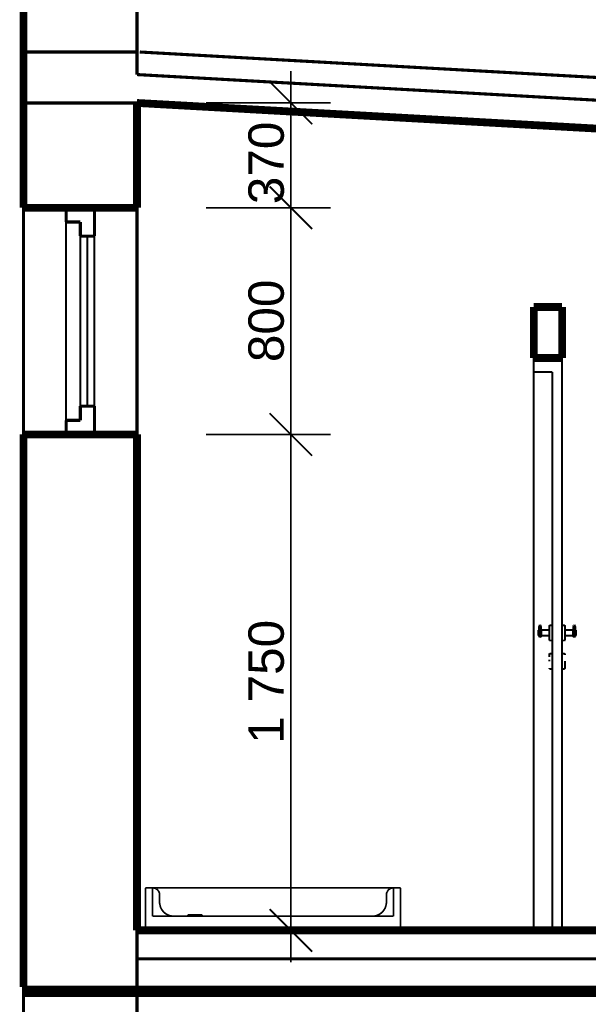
# Model space of a CAD drawing. Extents: x -289843 to 60066, y -44128 to 109843.
# Tile 46 of 61: x 30690 to 32696, y -2502 to 972. Entities that reach past the tile are written whole.
import ezdxf

# ---------------------------------------------------------------- set-up
doc = ezdxf.new("R2010")
doc.units = 0
doc.header["$MEASUREMENT"] = 0
doc.linetypes.add('Dlouhé čárky', pattern=[250, 150, -100])
for name, color, linetype in [('EXTERIOR_WALLS', 7, 'Continuous'), ('KÓTY', 7, 'Continuous'), ('múry', 7, 'Continuous'), ('PRIEVLAKY', 7, 'Continuous')]:
    doc.layers.add(name, color=color, linetype=linetype)
doc.styles.add('GENERATED_STYLE_1', font='arial.ttf')
doc.dimstyles.new('Dimstyle_D87F', dxfattribs={"dimtxt": 125, "dimasz": 142.5, "dimexe": 0.18, "dimexo": 0.3, "dimgap": 0.09, "dimtad": 1, "dimdec": 0, "dimzin": 0, "dimdsep": 46, "dimtxsty": 'GENERATED_STYLE_1', "dimblk": 'ARROWHEAD_6', "dimblk1": 'ARROWHEAD_6', "dimblk2": 'ARROWHEAD_6', "dimcen": 0.09, "dimclrd": 124, "dimclre": 124, "dimclrt": 124, "dimadec": 0, "dimazin": 0, "dimtfac": 1, "dimtdec": 4, "dimtmove": 0, "dimatfit": 0, "dimfxl": 0, "dimtolj": 1, "dimtzin": 0, "dimarcsym": 0})

# ---------------------------------------------------------------- blocks, each defined once
blk = doc.blocks.new('*D658')
at = {"layer": 'KÓTY', "color": 124, "linetype": 'Continuous', "transparency": 16777216, "const_width": 6.17}
for points in [[(-9576.6, 1825), (-9426.6, 1675)], [(-9360.9, 1750), (-9801.6, 1750)], [(-9501.6, 0), (-9501.6, 1750)], [(-9576.6, 75), (-9426.6, -75)], [(-9360.9, 0), (-9801.6, 0)], [(-9501.6, -112.5), (-9501.6, 0)]]:
    blk.add_lwpolyline(points, dxfattribs=at)
at = {"layer": 'KÓTY', "color": 124, "transparency": 16777216, "style": 'GENERATED_STYLE_1', "oblique": 0}
blk.add_text('1\xa0750', height=125, rotation=90, dxfattribs=at).set_placement((-9526.6, 658.9))
blk = doc.blocks.new('ARROWHEAD_6')
at = {"color": 0, "linetype": 'Continuous'}
for p, q in [((-0.5, -0.5), (0.5, 0.5)), ((0, 0), (-1, 0))]:
    blk.add_line(p, q, dxfattribs=at)
blk = doc.blocks.new('*D659')
at = {"layer": 'KÓTY', "color": 124, "linetype": 'Continuous', "transparency": 16777216, "const_width": 6.17}
for points in [[(-9576.6, 2625), (-9426.6, 2475)], [(-9360.9, 2550), (-9801.6, 2550)], [(-9501.6, 1750), (-9501.6, 2550)], [(-9576.6, 1825), (-9426.6, 1675)], [(-9360.9, 1750), (-9801.6, 1750)]]:
    blk.add_lwpolyline(points, dxfattribs=at)
at = {"layer": 'KÓTY', "color": 124, "transparency": 16777216, "style": 'GENERATED_STYLE_1', "oblique": 0}
blk.add_text('800', height=125, rotation=90, dxfattribs=at).set_placement((-9526.6, 2005.4))
blk = doc.blocks.new('*D660')
at = {"layer": 'KÓTY', "color": 124, "linetype": 'Continuous', "transparency": 16777216, "const_width": 6.17}
for points in [[(-9501.6, 2920), (-9501.6, 3032.5)], [(-9426.6, 2845), (-9576.6, 2995)], [(-9360.9, 2920), (-9801.6, 2920)], [(-9501.6, 2550), (-9501.6, 2920)], [(-9576.6, 2625), (-9426.6, 2475)], [(-9360.9, 2550), (-9801.6, 2550)]]:
    blk.add_lwpolyline(points, dxfattribs=at)
at = {"layer": 'KÓTY', "color": 124, "transparency": 16777216, "style": 'GENERATED_STYLE_1', "oblique": 0}
blk.add_text('370', height=125, rotation=90, dxfattribs=at).set_placement((-9526.6, 2562.8))
blk = doc.blocks.new('DIM_2117', base_point=(-9501.6, 1750))
at = {"layer": 'KÓTY', "color": 124, "linetype": 'Continuous'}
for p1, p2, picture, middle in [((-10044.6, 2550), (-10044.6, 2920), '*D660', (-9589.1, 2611)), ((-10044.6, 1750), (-10044.6, 2550), '*D659', (-9589.1, 2053.6)), ((-10044.6, 0), (-10044.6, 1750), '*D658', (-9589.1, 707.1))]:
    dim = blk.add_aligned_dim(p1=p1, p2=p2, distance=-543.1, dimstyle='Dimstyle_D87F', dxfattribs=at)
    dim.commit()
    dim.dimension.update_dxf_attribs({"geometry": picture, "text_midpoint": middle, "text_rotation": 90})

msp = doc.modelspace()

# ---------------------------------------------------------------- linework, layer by layer
at = {"layer": 'EXTERIOR_WALLS', "color": 7, "linetype": 'Continuous', "const_width": 6}
for points in [[(31158.5, -2091.6), (31133.5, -2091.6)], [(31133.5, -2091.6), (31133.5, -2241.6)], [(31158.5, -2191.6), (31158.5, -2091.6)], [(31158.5, -2091.6), (31160.7, -2091.6)], [(31160.7, -2091.6), (31162.2, -2091.6)], [(31165, -2092.3), (31160.7, -2091.6)], [(31162.2, -2091.6), (31166.6, -2091.6)], [(31169.1, -2093.8), (31165, -2092.3)], [(31166.6, -2091.6), (31173.8, -2091.6)], [(31172.9, -2096), (31169.1, -2093.8)], [(31176.2, -2098.8), (31172.9, -2096)], [(31173.8, -2091.6), (31183.6, -2091.6)], [(31179.1, -2102.2), (31176.2, -2098.8)], [(31181.2, -2105.9), (31179.1, -2102.2)], [(31182.7, -2110.1), (31181.2, -2105.9)], [(31183.5, -2114.4), (31182.7, -2110.1)], [(31183.5, -2116.6), (31183.5, -2114.4)], [(31183.5, -2141.6), (31183.5, -2116.6)], [(31183.6, -2091.6), (31195.6, -2091.6)], [(31195.6, -2091.6), (31209.6, -2091.6)], [(31209.6, -2091.6), (31225, -2091.6)], [(31225, -2091.6), (31241.5, -2091.6)], [(31241.5, -2091.6), (31258.5, -2091.6)], [(31908.5, -2091.6), (31258.5, -2091.6)], [(31925.5, -2091.6), (31908.5, -2091.6)], [(31942, -2091.6), (31925.5, -2091.6)], [(31957.4, -2091.6), (31942, -2091.6)], [(31971.4, -2091.6), (31957.4, -2091.6)], [(31983.4, -2091.6), (31971.4, -2091.6)], [(31993.2, -2091.6), (31983.4, -2091.6)], [(31983.5, -2114.4), (31984.3, -2110.1)], [(31983.5, -2116.6), (31983.5, -2114.4)], [(31983.5, -2141.6), (31983.5, -2116.6)], [(31984.3, -2110.1), (31985.8, -2105.9)], [(31985.8, -2105.9), (31987.9, -2102.2)], [(31987.9, -2102.2), (31990.8, -2098.8)], [(31990.8, -2098.8), (31994.1, -2096)], [(32000.4, -2091.6), (31993.2, -2091.6)], [(31994.1, -2096), (31997.9, -2093.8)], [(31997.9, -2093.8), (32002, -2092.3)], [(32004.8, -2091.6), (32000.4, -2091.6)], [(32002, -2092.3), (32006.3, -2091.6)], [(32006.3, -2091.6), (32004.8, -2091.6)], [(32006.3, -2091.6), (32008.5, -2091.6)], [(32033.5, -2091.6), (32008.5, -2091.6)], [(32008.5, -2191.6), (32008.5, -2091.6)], [(32033.5, -2091.6), (32033.5, -2241.6)], [(31183.5, -2145.9), (31183.5, -2141.6)], [(31185, -2154.5), (31183.5, -2145.9)], [(31188, -2162.8), (31185, -2154.5)], [(31979, -2162.8), (31982, -2154.5)], [(31982, -2154.5), (31983.5, -2145.9)], [(31983.5, -2145.9), (31983.5, -2141.6)], [(31158.5, -2191.6), (31233.5, -2191.6)], [(31192.4, -2170.3), (31188, -2162.8)], [(31198, -2177), (31192.4, -2170.3)], [(31204.7, -2182.7), (31198, -2177)], [(31212.3, -2187), (31204.7, -2182.7)], [(31220.5, -2190), (31212.3, -2187)], [(31229.1, -2191.6), (31220.5, -2190)], [(31229.1, -2191.6), (31233.5, -2191.6)], [(31233.5, -2191.6), (31933.5, -2191.6)], [(31283.9, -2186.6), (31283.5, -2186.6)], [(31283.5, -2191.6), (31283.5, -2186.6)], [(31285, -2186.6), (31283.9, -2186.6)], [(31286.8, -2186.6), (31285, -2186.6)], [(31289.3, -2186.6), (31286.8, -2186.6)], [(31292.4, -2186.6), (31289.3, -2186.6)], [(31296, -2186.6), (31292.4, -2186.6)], [(31299.9, -2186.6), (31296, -2186.6)], [(31304.2, -2186.6), (31299.9, -2186.6)], [(31308.5, -2186.6), (31304.2, -2186.6)], [(31312.8, -2186.6), (31308.5, -2186.6)], [(31317, -2186.6), (31312.8, -2186.6)], [(31321, -2186.6), (31317, -2186.6)], [(31324.6, -2186.6), (31321, -2186.6)], [(31327.6, -2186.6), (31324.6, -2186.6)], [(31330.1, -2186.6), (31327.6, -2186.6)], [(31332, -2186.6), (31330.1, -2186.6)], [(31333.1, -2186.6), (31332, -2186.6)], [(31333.5, -2186.6), (31333.1, -2186.6)], [(31333.5, -2191.6), (31333.5, -2186.6)], [(31933.5, -2191.6), (31937.9, -2191.6)], [(31933.5, -2191.6), (32008.5, -2191.6)], [(31937.9, -2191.6), (31946.5, -2190)], [(31946.5, -2190), (31954.7, -2187)], [(31954.7, -2187), (31962.3, -2182.7)], [(31962.3, -2182.7), (31969, -2177)], [(31969, -2177), (31974.6, -2170.3)], [(31974.6, -2170.3), (31979, -2162.8)], [(31133.5, -2241.6), (31158.5, -2241.6)], [(32008.5, -2241.6), (31158.5, -2241.6)], [(32008.5, -2241.6), (32033.5, -2241.6)]]:
    msp.add_lwpolyline(points, dxfattribs=at)
at = {"layer": 'múry', "color": 7, "linetype": 'Continuous'}
for points, const_width in [([(30703.5, 308.4), (30703.5, 2988.4)], 27.5), ([(31103.5, 778.6), (31103.5, 1213.4)], 11), ([(30703.5, 858.4), (31103.5, 858.4)], 11), ([(31113.5, 858.2), (36453.5, 560.4)], 11), ([(31103.5, 778.6), (36453.5, 480.2)], 11), ([(30703.5, 678.4), (31103.5, 678.4)], 11), ([(31103.5, 678.4), (36303.5, 388.4)], 27.5), ([(31103.5, 308.4), (31103.5, 678.4)], 27.5), ([(30703.5, 308.4), (31103.5, 308.4)], 27.5), ([(30703.5, -491.6), (30703.5, 308.4)], 11), ([(30853.5, 258.4), (30853.5, 308.4)], 11), ([(30853.5, 308.4), (30953.5, 308.4)], 11), ([(30953.5, 258.4), (30953.5, 308.4)], 11), ([(31103.5, -491.6), (31103.5, 308.4)], 11), ([(30853.5, 258.4), (30903.5, 258.4)], 11), ([(30853.5, -441.6), (30853.5, 258.4)], 7), ([(30903.5, 208.4), (30903.5, 258.4)], 11), ([(30953.5, 208.4), (30953.5, 258.4)], 11), ([(30903.5, 208.4), (30953.5, 208.4)], 11), ([(30903.5, -391.6), (30903.5, 208.4)], 7), ([(30928.5, -391.6), (30928.5, 208.4)], 7), ([(30953.5, -391.6), (30953.5, 208.4)], 7), ([(32503.5, -41.6), (32603.5, -41.6)], 27.5), ([(32503.5, -221.6), (32503.5, -41.6)], 27.5), ([(32603.5, -221.6), (32603.5, -41.6)], 27.5), ([(32503.5, -271.6), (32503.5, -221.6)], 7), ([(32603.5, -271.6), (32603.5, -221.6)], 7), ([(32503.5, -2241.6), (32503.5, -271.6)], 7), ([(32503.5, -271.6), (32568.5, -271.6)], 7), ([(32568.5, -2241.6), (32568.5, -271.6)], 7), ([(32603.5, -2241.6), (32603.5, -271.6)], 7), ([(30903.5, -391.6), (30953.5, -391.6)], 11), ([(30903.5, -441.6), (30903.5, -391.6)], 11), ([(30953.5, -441.6), (30953.5, -391.6)], 11), ([(30853.5, -441.6), (30903.5, -441.6)], 11), ([(30853.5, -491.6), (30853.5, -441.6)], 11), ([(30953.5, -491.6), (30953.5, -441.6)], 11), ([(30703.5, -491.6), (31103.5, -491.6)], 27.5), ([(30703.5, -2441.6), (30703.5, -491.6)], 27.5), ([(30853.5, -491.6), (30953.5, -491.6)], 11), ([(31103.5, -2241.6), (31103.5, -491.6)], 27.5), ([(31103.5, -491.6), (31103.5, -2241.6)], 11), ([(32519.5, -1181.7), (32519.5, -1181.6)], 7), ([(32519.5, -1181.6), (32519.6, -1181.6)], 7), ([(32519.5, -1182.3), (32519.5, -1181.7)], 7), ([(32519.5, -1183.2), (32519.5, -1182.3)], 7), ([(32519.5, -1184.5), (32519.5, -1183.2)], 7), ([(32519.5, -1186), (32519.5, -1184.5)], 7), ([(32519.6, -1181.6), (32521.7, -1181.6)], 7), ([(32521.7, -1181.6), (32521.8, -1181.6)], 7), ([(32521.8, -1181.7), (32521.8, -1181.6)], 7), ([(32521.8, -1182.3), (32521.8, -1181.7)], 7), ([(32521.8, -1183.2), (32521.8, -1182.3)], 7), ([(32521.8, -1182.8), (32521.9, -1182.8)], 7), ([(32521.8, -1184.5), (32521.8, -1183.2)], 7), ([(32521.8, -1186), (32521.8, -1184.5)], 7), ([(32521.9, -1182.8), (32529.5, -1182.8)], 7), ([(32522, -1168.3), (32522.1, -1167.6)], 7), ([(32522, -1168.2), (32522, -1186)], 7), ([(32522, -1181.8), (32522, -1168.3)], 7), ([(32522, -1168.3), (32529.5, -1168.3)], 7), ([(32522, -1182.8), (32522, -1181.8)], 7), ([(32522.1, -1167.6), (32522.3, -1166.9)], 7), ([(32522.3, -1166.9), (32522.6, -1166.2)], 7), ([(32522.6, -1166.2), (32523.1, -1165.7)], 7), ([(32523.1, -1165.7), (32523.7, -1165.2)], 7), ([(32523.7, -1165.2), (32524.3, -1164.8)], 7), ([(32524.3, -1164.8), (32525, -1164.6)], 7), ([(32525, -1164.6), (32525.7, -1164.6)], 7), ([(32526.5, -1164.6), (32525.7, -1164.6)], 7), ([(32527.2, -1164.8), (32526.5, -1164.6)], 7), ([(32527.8, -1165.2), (32527.2, -1164.8)], 7), ([(32528.4, -1165.7), (32527.8, -1165.2)], 7), ([(32528.9, -1166.2), (32528.4, -1165.7)], 7), ([(32529.2, -1166.9), (32528.9, -1166.2)], 7), ([(32529.4, -1167.6), (32529.2, -1166.9)], 7), ([(32529.5, -1168.3), (32529.4, -1167.6)], 7), ([(32529.5, -1168.2), (32529.5, -1186)], 7), ([(32529.5, -1181.8), (32529.5, -1168.3)], 7), ([(32529.5, -1182.8), (32529.5, -1181.8)], 7), ([(32529.5, -1182.8), (32529.6, -1182.8)], 7), ([(32529.6, -1181.6), (32529.6, -1181.7)], 7), ([(32529.6, -1181.6), (32529.7, -1181.6)], 7), ([(32529.6, -1181.7), (32529.6, -1181.7)], 7), ([(32529.6, -1181.8), (32529.6, -1181.7)], 7), ([(32529.6, -1182.3), (32529.6, -1181.8)], 7), ([(32529.6, -1182.4), (32529.6, -1182.3)], 7), ([(32529.6, -1183.2), (32529.6, -1182.4)], 7), ([(32529.6, -1183.3), (32529.6, -1183.2)], 7), ([(32529.6, -1184.2), (32529.6, -1183.3)], 7), ([(32529.6, -1184.3), (32529.6, -1184.2)], 7), ([(32529.6, -1184.5), (32529.6, -1184.3)], 7), ([(32529.6, -1184.6), (32529.6, -1184.5)], 7), ([(32529.6, -1185.3), (32529.6, -1184.6)], 7), ([(32529.7, -1181.6), (32558.5, -1181.6)], 7), ([(32558.8, -1164.8), (32558.5, -1165.6)], 7), ([(32558.5, -1165.6), (32558.5, -1166.1)], 7), ([(32558.5, -1166.1), (32558.5, -1167.5)], 7), ([(32558.5, -1167.5), (32558.5, -1169.9)], 7), ([(32558.5, -1169.9), (32558.5, -1173.2)], 7), ([(32558.5, -1173.2), (32558.5, -1177.1)], 7), ([(32558.5, -1177.1), (32558.5, -1181.6)], 7), ([(32558.5, -1181.6), (32558.5, -1186.5)], 7), ([(32559.5, -1164.6), (32558.8, -1164.8)], 7), ([(32568.4, -1164.6), (32559.5, -1164.6)], 7), ([(32568.5, -1164.6), (32568.4, -1164.6)], 7), ([(32603.5, -1164.6), (32603.6, -1164.6)], 7), ([(32603.6, -1164.6), (32612.5, -1164.6)], 7), ([(32612.5, -1164.6), (32613.2, -1164.8)], 7), ([(32613.2, -1164.8), (32613.5, -1165.6)], 7), ([(32613.5, -1165.6), (32613.5, -1166.1)], 7), ([(32613.5, -1166.1), (32613.5, -1167.5)], 7), ([(32613.5, -1167.5), (32613.5, -1169.9)], 7), ([(32613.5, -1169.9), (32613.5, -1173.2)], 7), ([(32613.5, -1173.2), (32613.5, -1177.1)], 7), ([(32613.5, -1177.1), (32613.5, -1181.6)], 7), ([(32613.5, -1181.6), (32613.5, -1185.8)], 7), ([(32642.2, -1181.6), (32613.5, -1181.6)], 7), ([(32642.3, -1181.6), (32642.2, -1181.6)], 7), ([(32642.3, -1181.7), (32642.3, -1181.6)], 7), ([(32642.3, -1182.3), (32642.3, -1181.7)], 7), ([(32642.3, -1183.2), (32642.3, -1182.3)], 7), ([(32642.4, -1182.8), (32642.3, -1182.8)], 7), ([(32642.3, -1184.5), (32642.3, -1183.2)], 7), ([(32642.3, -1186), (32642.3, -1184.5)], 7), ([(32650, -1182.8), (32642.4, -1182.8)], 7), ([(32642.5, -1168.3), (32642.6, -1167.6)], 7), ([(32642.5, -1186), (32642.5, -1168.2)], 7), ([(32642.5, -1181.8), (32642.5, -1168.3)], 7), ([(32642.5, -1168.3), (32650, -1168.3)], 7), ([(32642.5, -1182.8), (32642.5, -1181.8)], 7), ([(32642.6, -1167.6), (32642.8, -1166.9)], 7), ([(32642.8, -1166.9), (32643.1, -1166.2)], 7), ([(32643.1, -1166.2), (32643.6, -1165.7)], 7), ([(32643.6, -1165.7), (32644.2, -1165.2)], 7), ([(32644.2, -1165.2), (32644.8, -1164.8)], 7), ([(32644.8, -1164.8), (32645.5, -1164.6)], 7), ([(32645.5, -1164.6), (32646.2, -1164.6)], 7), ([(32647, -1164.6), (32646.2, -1164.6)], 7), ([(32647.7, -1164.8), (32647, -1164.6)], 7), ([(32648.3, -1165.2), (32647.7, -1164.8)], 7), ([(32648.9, -1165.7), (32648.3, -1165.2)], 7), ([(32649.4, -1166.2), (32648.9, -1165.7)], 7), ([(32649.7, -1166.9), (32649.4, -1166.2)], 7), ([(32649.9, -1167.6), (32649.7, -1166.9)], 7), ([(32650, -1168.3), (32649.9, -1167.6)], 7), ([(32650, -1186), (32650, -1168.2)], 7), ([(32650, -1181.8), (32650, -1168.3)], 7), ([(32650, -1182.8), (32650, -1181.8)], 7), ([(32650.1, -1182.8), (32650, -1182.8)], 7), ([(32650.1, -1181.7), (32650.1, -1181.6)], 7), ([(32650.2, -1181.6), (32650.1, -1181.6)], 7), ([(32650.1, -1182.3), (32650.1, -1181.7)], 7), ([(32650.1, -1183.2), (32650.1, -1182.3)], 7), ([(32650.1, -1184.5), (32650.1, -1183.2)], 7), ([(32650.1, -1186), (32650.1, -1184.5)], 7), ([(32652.4, -1181.6), (32650.2, -1181.6)], 7), ([(32652.5, -1181.6), (32652.4, -1181.6)], 7), ([(32652.5, -1181.6), (32652.5, -1181.7)], 7), ([(32652.5, -1182.3), (32652.5, -1181.7)], 7), ([(32652.5, -1183.2), (32652.5, -1182.3)], 7), ([(32652.5, -1184.5), (32652.5, -1183.2)], 7), ([(32652.5, -1186), (32652.5, -1184.5)], 7), ([(32519.5, -1187.7), (32519.5, -1186)], 7), ([(32519.5, -1189.6), (32519.5, -1187.7)], 7), ([(32519.5, -1191.6), (32519.5, -1189.6)], 7), ([(32519.5, -1193.5), (32519.5, -1191.6)], 7), ([(32519.5, -1195.4), (32519.5, -1193.5)], 7), ([(32519.5, -1197.1), (32519.5, -1195.4)], 7), ([(32519.5, -1198.6), (32519.5, -1197.1)], 7), ([(32519.5, -1199.9), (32519.5, -1198.6)], 7), ([(32519.5, -1200.8), (32519.5, -1199.9)], 7), ([(32519.5, -1201.4), (32519.5, -1200.8)], 7), ([(32519.5, -1201.6), (32519.5, -1201.4)], 7), ([(32519.5, -1201.6), (32519.6, -1201.6)], 7), ([(32519.6, -1201.6), (32521.7, -1201.6)], 7), ([(32521.7, -1201.6), (32521.8, -1201.6)], 7), ([(32521.8, -1187.7), (32521.8, -1186)], 7), ([(32521.8, -1189.6), (32521.8, -1187.7)], 7), ([(32521.8, -1191.6), (32521.8, -1189.6)], 7), ([(32521.8, -1193.5), (32521.8, -1191.6)], 7), ([(32521.8, -1195.4), (32521.8, -1193.5)], 7), ([(32521.8, -1197.1), (32521.8, -1195.4)], 7), ([(32521.8, -1198.6), (32521.8, -1197.1)], 7), ([(32521.8, -1199.9), (32521.8, -1198.6)], 7), ([(32521.8, -1200.8), (32521.8, -1199.9)], 7), ([(32521.8, -1200.3), (32521.9, -1200.3)], 7), ([(32521.8, -1201.4), (32521.8, -1200.8)], 7), ([(32521.8, -1201.6), (32521.8, -1201.4)], 7), ([(32522, -1185.8), (32522, -1192.3)], 7), ([(32522, -1185.8), (32529.5, -1185.8)], 7), ([(32522.1, -1186.5), (32522, -1185.8)], 7), ([(32522, -1186.7), (32522, -1186)], 7), ([(32522, -1188.2), (32522, -1186.7)], 7), ([(32522, -1189), (32522, -1188.2)], 7), ([(32522, -1189.8), (32522, -1189)], 7), ([(32522, -1191.6), (32522, -1189.8)], 7), ([(32522, -1193.3), (32522, -1191.6)], 7), ([(32522, -1192.3), (32522, -1194.5)], 7), ([(32522, -1193.7), (32522, -1193.3)], 7), ([(32522, -1194.5), (32522, -1196.5)], 7), ([(32522, -1194.9), (32522, -1194.7)], 7), ([(32522, -1195.7), (32522, -1194.9)], 7), ([(32522, -1196.4), (32522, -1195.7)], 7), ([(32522, -1197.7), (32522, -1196.4)], 7), ([(32522, -1196.5), (32522, -1198.4)], 7), ([(32522, -1198.8), (32522, -1197.7)], 7), ([(32522, -1198.4), (32522, -1200)], 7), ([(32522, -1199.6), (32522, -1198.8)], 7), ([(32522, -1200.1), (32522, -1199.6)], 7), ([(32522, -1200), (32522, -1201.3)], 7), ([(32522, -1200.3), (32522, -1200.1)], 7), ([(32522, -1201.3), (32522, -1202.2)], 7), ([(32522, -1202.2), (32522, -1202.7)], 7), ([(32522, -1202.7), (32522, -1202.8)], 7), ([(32522.1, -1203.5), (32522, -1202.8)], 7), ([(32522.3, -1187.2), (32522.1, -1186.5)], 7), ([(32522.3, -1204.2), (32522.1, -1203.5)], 7), ([(32522.6, -1187.9), (32522.3, -1187.2)], 7), ([(32522.6, -1193.6), (32522.3, -1193.2)], 7), ([(32522.6, -1204.9), (32522.3, -1204.2)], 7), ([(32523.1, -1188.5), (32522.6, -1187.9)], 7), ([(32523.1, -1194), (32522.6, -1193.6)], 7), ([(32523.1, -1205.4), (32522.6, -1204.9)], 7), ([(32523.7, -1188.9), (32523.1, -1188.5)], 7), ([(32523.7, -1194.3), (32523.1, -1194)], 7), ([(32523.7, -1205.9), (32523.1, -1205.4)], 7), ([(32524.3, -1189.3), (32523.7, -1188.9)], 7), ([(32524.3, -1194.5), (32523.7, -1194.3)], 7), ([(32524.3, -1206.3), (32523.7, -1205.9)], 7), ([(32525, -1189.5), (32524.3, -1189.3)], 7), ([(32525, -1194.6), (32524.3, -1194.5)], 7), ([(32525, -1206.5), (32524.3, -1206.3)], 7), ([(32525.7, -1189.6), (32525, -1189.5)], 7), ([(32525.7, -1194.6), (32525, -1194.6)], 7), ([(32525.7, -1206.5), (32525, -1206.5)], 7), ([(32525.7, -1189.6), (32526.5, -1189.5)], 7), ([(32526.5, -1194.6), (32525.7, -1194.6)], 7), ([(32526.5, -1206.5), (32525.7, -1206.5)], 7), ([(32526.5, -1189.5), (32527.2, -1189.3)], 7), ([(32527.2, -1194.5), (32526.5, -1194.6)], 7), ([(32527.2, -1206.3), (32526.5, -1206.5)], 7), ([(32527.2, -1189.3), (32527.8, -1188.9)], 7), ([(32527.8, -1194.3), (32527.2, -1194.5)], 7), ([(32527.8, -1205.9), (32527.2, -1206.3)], 7), ([(32527.8, -1188.9), (32528.4, -1188.5)], 7), ([(32528.4, -1194), (32527.8, -1194.3)], 7), ([(32528.4, -1205.4), (32527.8, -1205.9)], 7), ([(32528.4, -1188.5), (32528.9, -1187.9)], 7), ([(32528.9, -1193.6), (32528.4, -1194)], 7), ([(32528.9, -1204.9), (32528.4, -1205.4)], 7), ([(32528.9, -1187.9), (32529.2, -1187.2)], 7), ([(32529.2, -1193.2), (32528.9, -1193.6)], 7), ([(32529.2, -1204.2), (32528.9, -1204.9)], 7), ([(32529.2, -1187.2), (32529.4, -1186.5)], 7), ([(32529.4, -1203.5), (32529.2, -1204.2)], 7), ([(32529.4, -1186.5), (32529.5, -1185.8)], 7), ([(32529.5, -1202.8), (32529.4, -1203.5)], 7), ([(32529.5, -1185.8), (32529.5, -1192.3)], 7), ([(32529.5, -1186.7), (32529.5, -1186)], 7), ([(32529.5, -1188.2), (32529.5, -1186.7)], 7), ([(32529.5, -1189), (32529.5, -1188.2)], 7), ([(32529.5, -1189.8), (32529.5, -1189)], 7), ([(32529.5, -1191.6), (32529.5, -1189.8)], 7), ([(32529.5, -1193.3), (32529.5, -1191.6)], 7), ([(32529.5, -1192.3), (32529.5, -1194.5)], 7), ([(32529.5, -1193.7), (32529.5, -1193.3)], 7), ([(32529.5, -1194.5), (32529.5, -1196.5)], 7), ([(32529.5, -1194.9), (32529.5, -1194.7)], 7), ([(32529.5, -1195.7), (32529.5, -1194.9)], 7), ([(32529.5, -1196.4), (32529.5, -1195.7)], 7), ([(32529.5, -1197.7), (32529.5, -1196.4)], 7), ([(32529.5, -1196.5), (32529.5, -1198.4)], 7), ([(32529.5, -1198.8), (32529.5, -1197.7)], 7), ([(32529.5, -1198.4), (32529.5, -1200)], 7), ([(32529.5, -1199.6), (32529.5, -1198.8)], 7), ([(32529.5, -1200.1), (32529.5, -1199.6)], 7), ([(32529.5, -1200), (32529.5, -1201.3)], 7), ([(32529.5, -1200.3), (32529.5, -1200.1)], 7), ([(32529.5, -1200.3), (32529.6, -1200.3)], 7), ([(32529.5, -1201.3), (32529.5, -1202.2)], 7), ([(32529.5, -1202.2), (32529.5, -1202.7)], 7), ([(32529.5, -1202.7), (32529.5, -1202.8)], 7), ([(32529.6, -1185.4), (32529.6, -1185.3)], 7), ([(32529.6, -1186), (32529.6, -1185.4)], 7), ([(32529.6, -1186.1), (32529.6, -1186)], 7), ([(32529.6, -1187.7), (32529.6, -1186.1)], 7), ([(32529.6, -1187.8), (32529.6, -1187.7)], 7), ([(32529.6, -1189.6), (32529.6, -1187.8)], 7), ([(32529.6, -1191.6), (32529.6, -1189.6)], 7), ([(32529.6, -1189.6), (32529.6, -1189.6)], 7), ([(32529.6, -1193.5), (32529.6, -1191.6)], 7), ([(32529.6, -1195.3), (32529.6, -1193.5)], 7), ([(32529.6, -1193.5), (32529.6, -1193.5)], 7), ([(32529.6, -1195.4), (32529.6, -1195.3)], 7), ([(32529.6, -1197.1), (32529.6, -1195.4)], 7), ([(32529.6, -1197.7), (32529.6, -1197.1)], 7), ([(32529.6, -1197.1), (32529.6, -1197.1)], 7), ([(32529.6, -1197.8), (32529.6, -1197.7)], 7), ([(32529.6, -1198.6), (32529.6, -1197.8)], 7), ([(32529.6, -1198.8), (32529.6, -1198.6)], 7), ([(32529.6, -1198.6), (32529.6, -1198.6)], 7), ([(32529.6, -1198.9), (32529.6, -1198.8)], 7), ([(32529.6, -1199.8), (32529.6, -1198.9)], 7), ([(32529.6, -1199.9), (32529.6, -1199.8)], 7), ([(32529.6, -1200.7), (32529.6, -1199.9)], 7), ([(32529.6, -1200.8), (32529.6, -1200.7)], 7), ([(32529.6, -1201.3), (32529.6, -1200.8)], 7), ([(32529.6, -1201.4), (32529.6, -1201.3)], 7), ([(32529.6, -1201.4), (32529.6, -1201.5)], 7), ([(32529.6, -1201.5), (32529.6, -1201.6)], 7), ([(32529.6, -1201.6), (32529.7, -1201.6)], 7), ([(32529.7, -1201.6), (32558.5, -1201.6)], 7), ([(32558.5, -1186.5), (32558.5, -1191.6)], 7), ([(32558.5, -1191.6), (32558.5, -1194.5)], 7), ([(32558.5, -1196.6), (32558.5, -1194.5)], 7), ([(32558.5, -1196.6), (32558.5, -1197.3)], 7), ([(32558.5, -1201.5), (32558.5, -1197.3)], 7), ([(32558.5, -1206), (32558.5, -1201.5)], 7), ([(32558.5, -1209.9), (32558.5, -1206)], 7), ([(32558.5, -1213.2), (32558.5, -1209.9)], 7), ([(32558.5, -1215.6), (32558.5, -1213.2)], 7), ([(32558.5, -1217.1), (32558.5, -1215.6)], 7), ([(32558.5, -1217.6), (32558.5, -1217.1)], 7), ([(32558.8, -1218.3), (32558.5, -1217.6)], 7), ([(32559.5, -1218.6), (32558.8, -1218.3)], 7), ([(32568.4, -1218.6), (32559.5, -1218.6)], 7), ([(32568.5, -1218.6), (32568.4, -1218.6)], 7), ([(32603.5, -1218.6), (32603.6, -1218.6)], 7), ([(32603.6, -1218.6), (32612.5, -1218.6)], 7), ([(32612.5, -1218.6), (32613.2, -1218.3)], 7), ([(32613.2, -1218.3), (32613.5, -1217.6)], 7), ([(32613.5, -1185.8), (32613.5, -1186.5)], 7), ([(32613.5, -1186.5), (32613.5, -1188.6)], 7), ([(32613.5, -1188.6), (32613.5, -1191.6)], 7), ([(32613.5, -1191.6), (32613.5, -1196.6)], 7), ([(32613.5, -1196.6), (32613.5, -1201.5)], 7), ([(32613.5, -1201.5), (32613.5, -1206)], 7), ([(32642.2, -1201.6), (32613.5, -1201.6)], 7), ([(32613.5, -1206), (32613.5, -1209.9)], 7), ([(32613.5, -1209.9), (32613.5, -1213.2)], 7), ([(32613.5, -1213.2), (32613.5, -1215.6)], 7), ([(32613.5, -1215.6), (32613.5, -1217.1)], 7), ([(32613.5, -1217.1), (32613.5, -1217.6)], 7), ([(32642.3, -1201.6), (32642.2, -1201.6)], 7), ([(32642.3, -1186.1), (32642.3, -1186)], 7), ([(32642.3, -1187.7), (32642.3, -1186.1)], 7), ([(32642.3, -1187.8), (32642.3, -1187.7)], 7), ([(32642.3, -1189.6), (32642.3, -1187.8)], 7), ([(32642.3, -1191.6), (32642.3, -1189.6)], 7), ([(32642.3, -1193.5), (32642.3, -1191.6)], 7), ([(32642.3, -1195.3), (32642.3, -1193.5)], 7), ([(32642.3, -1195.4), (32642.3, -1195.3)], 7), ([(32642.3, -1197.1), (32642.3, -1195.4)], 7), ([(32642.3, -1198.6), (32642.3, -1197.1)], 7), ([(32642.3, -1197.1), (32642.3, -1197.1)], 7), ([(32642.3, -1199.9), (32642.3, -1198.6)], 7), ([(32642.3, -1200.8), (32642.3, -1199.9)], 7), ([(32642.4, -1200.3), (32642.3, -1200.3)], 7), ([(32642.3, -1201.4), (32642.3, -1200.8)], 7), ([(32642.3, -1201.6), (32642.3, -1201.4)], 7), ([(32642.5, -1185.8), (32642.5, -1192.3)], 7), ([(32642.6, -1186.5), (32642.5, -1185.8)], 7), ([(32642.5, -1185.8), (32650, -1185.8)], 7), ([(32642.5, -1186), (32642.5, -1186.7)], 7), ([(32642.5, -1186.7), (32642.5, -1188.2)], 7), ([(32642.5, -1188.2), (32642.5, -1189.8)], 7), ([(32642.5, -1189.8), (32642.5, -1191.6)], 7), ([(32642.5, -1191.6), (32642.5, -1192.9)], 7), ([(32642.5, -1192.3), (32642.5, -1194.5)], 7), ([(32642.5, -1192.9), (32642.5, -1193.3)], 7), ([(32642.5, -1193.3), (32642.5, -1194.8)], 7), ([(32642.5, -1194.5), (32642.5, -1196.5)], 7), ([(32642.5, -1194.9), (32642.5, -1196.4)], 7), ([(32642.5, -1196.4), (32642.5, -1196.6)], 7), ([(32642.5, -1196.5), (32642.5, -1198.4)], 7), ([(32642.5, -1196.6), (32642.5, -1197.7)], 7), ([(32642.5, -1197.7), (32642.5, -1198)], 7), ([(32642.5, -1198), (32642.5, -1198.8)], 7), ([(32642.5, -1198.4), (32642.5, -1200)], 7), ([(32642.5, -1198.8), (32642.5, -1199.2)], 7), ([(32642.5, -1199.2), (32642.5, -1199.6)], 7), ([(32642.5, -1199.6), (32642.5, -1199.9)], 7), ([(32642.5, -1199.9), (32642.5, -1200.1)], 7), ([(32642.5, -1200), (32642.5, -1201.3)], 7), ([(32642.5, -1200.1), (32642.5, -1200.3)], 7), ([(32642.5, -1201.3), (32642.5, -1202.2)], 7), ([(32642.5, -1202.2), (32642.5, -1202.7)], 7), ([(32642.5, -1202.7), (32642.5, -1202.8)], 7), ([(32642.5, -1202.8), (32642.6, -1203.5)], 7), ([(32642.8, -1187.2), (32642.6, -1186.5)], 7), ([(32642.6, -1203.5), (32642.8, -1204.2)], 7), ([(32643.1, -1187.9), (32642.8, -1187.2)], 7), ([(32642.8, -1193.2), (32643.1, -1193.6)], 7), ([(32642.8, -1204.2), (32643.1, -1204.9)], 7), ([(32643.6, -1188.5), (32643.1, -1187.9)], 7), ([(32643.1, -1193.6), (32643.6, -1194)], 7), ([(32643.1, -1204.9), (32643.6, -1205.4)], 7), ([(32644.2, -1188.9), (32643.6, -1188.5)], 7), ([(32643.6, -1194), (32644.2, -1194.3)], 7), ([(32643.6, -1205.4), (32644.2, -1205.9)], 7), ([(32644.8, -1189.3), (32644.2, -1188.9)], 7), ([(32644.2, -1194.3), (32644.8, -1194.5)], 7), ([(32644.2, -1205.9), (32644.8, -1206.3)], 7), ([(32645.5, -1189.5), (32644.8, -1189.3)], 7), ([(32644.8, -1194.5), (32645.5, -1194.6)], 7), ([(32644.8, -1206.3), (32645.5, -1206.5)], 7), ([(32646.2, -1189.6), (32645.5, -1189.5)], 7), ([(32645.5, -1194.6), (32646.2, -1194.6)], 7), ([(32645.5, -1206.5), (32646.2, -1206.5)], 7), ([(32646.2, -1189.6), (32647, -1189.5)], 7), ([(32646.2, -1194.6), (32647, -1194.6)], 7), ([(32646.2, -1206.5), (32647, -1206.5)], 7), ([(32647, -1189.5), (32647.7, -1189.3)], 7), ([(32647, -1194.6), (32647.7, -1194.5)], 7), ([(32647, -1206.5), (32647.7, -1206.3)], 7), ([(32647.7, -1189.3), (32648.3, -1188.9)], 7), ([(32647.7, -1194.5), (32648.3, -1194.3)], 7), ([(32647.7, -1206.3), (32648.3, -1205.9)], 7), ([(32648.3, -1188.9), (32648.9, -1188.5)], 7), ([(32648.3, -1194.3), (32648.9, -1194)], 7), ([(32648.3, -1205.9), (32648.9, -1205.4)], 7), ([(32648.9, -1188.5), (32649.4, -1187.9)], 7), ([(32648.9, -1194), (32649.4, -1193.6)], 7), ([(32648.9, -1205.4), (32649.4, -1204.9)], 7), ([(32649.4, -1187.9), (32649.7, -1187.2)], 7), ([(32649.4, -1193.6), (32649.7, -1193.2)], 7), ([(32649.4, -1204.9), (32649.7, -1204.2)], 7), ([(32649.7, -1187.2), (32649.9, -1186.5)], 7), ([(32649.7, -1204.2), (32649.9, -1203.5)], 7), ([(32649.9, -1186.5), (32650, -1185.8)], 7), ([(32649.9, -1203.5), (32650, -1202.8)], 7), ([(32650, -1185.8), (32650, -1192.3)], 7), ([(32650, -1186), (32650, -1186.7)], 7), ([(32650, -1186.7), (32650, -1188.2)], 7), ([(32650, -1188.2), (32650, -1189.8)], 7), ([(32650, -1189.8), (32650, -1191.6)], 7), ([(32650, -1191.6), (32650, -1192.9)], 7), ([(32650, -1192.3), (32650, -1194.5)], 7), ([(32650, -1192.9), (32650, -1193.3)], 7), ([(32650, -1193.3), (32650, -1194.8)], 7), ([(32650, -1194.5), (32650, -1196.5)], 7), ([(32650, -1194.9), (32650, -1196.4)], 7), ([(32650, -1196.4), (32650, -1196.6)], 7), ([(32650, -1196.5), (32650, -1198.4)], 7), ([(32650, -1196.6), (32650, -1197.7)], 7), ([(32650, -1197.7), (32650, -1198)], 7), ([(32650, -1198), (32650, -1198.8)], 7), ([(32650, -1198.4), (32650, -1200)], 7), ([(32650, -1198.8), (32650, -1199.2)], 7), ([(32650, -1199.2), (32650, -1199.6)], 7), ([(32650, -1199.6), (32650, -1199.9)], 7), ([(32650, -1199.9), (32650, -1200.1)], 7), ([(32650, -1200), (32650, -1201.3)], 7), ([(32650, -1200.1), (32650, -1200.3)], 7), ([(32650.1, -1200.3), (32650, -1200.3)], 7), ([(32650, -1201.3), (32650, -1202.2)], 7), ([(32650, -1202.2), (32650, -1202.7)], 7), ([(32650, -1202.7), (32650, -1202.8)], 7), ([(32650.1, -1187.7), (32650.1, -1186)], 7), ([(32650.1, -1189.6), (32650.1, -1187.7)], 7), ([(32650.1, -1191.6), (32650.1, -1189.6)], 7), ([(32650.1, -1193.5), (32650.1, -1191.6)], 7), ([(32650.1, -1195.4), (32650.1, -1193.5)], 7), ([(32650.1, -1197.1), (32650.1, -1195.4)], 7), ([(32650.1, -1198.6), (32650.1, -1197.1)], 7), ([(32650.1, -1199.9), (32650.1, -1198.6)], 7), ([(32650.1, -1200.8), (32650.1, -1199.9)], 7), ([(32650.1, -1201.4), (32650.1, -1200.8)], 7), ([(32650.1, -1201.6), (32650.1, -1201.4)], 7), ([(32650.2, -1201.6), (32650.1, -1201.6)], 7), ([(32652.4, -1201.6), (32650.2, -1201.6)], 7), ([(32652.5, -1201.6), (32652.4, -1201.6)], 7), ([(32652.5, -1187.7), (32652.5, -1186)], 7), ([(32652.5, -1189.6), (32652.5, -1187.7)], 7), ([(32652.5, -1191.6), (32652.5, -1189.6)], 7), ([(32652.5, -1193.5), (32652.5, -1191.6)], 7), ([(32652.5, -1195.4), (32652.5, -1193.5)], 7), ([(32652.5, -1197.1), (32652.5, -1195.4)], 7), ([(32652.5, -1198.6), (32652.5, -1197.1)], 7), ([(32652.5, -1199.9), (32652.5, -1198.6)], 7), ([(32652.5, -1200.8), (32652.5, -1199.9)], 7), ([(32652.5, -1201.4), (32652.5, -1200.8)], 7), ([(32652.5, -1201.4), (32652.5, -1201.6)], 7), ([(32558.5, -1265.6), (32558.8, -1264.8)], 7), ([(32558.5, -1266.1), (32558.5, -1265.6)], 7), ([(32558.5, -1267.5), (32558.5, -1266.1)], 7), ([(32558.5, -1269.9), (32558.5, -1267.5)], 7), ([(32558.5, -1273.2), (32558.5, -1269.9)], 7), ([(32558.5, -1277.1), (32558.5, -1273.2)], 7), ([(32558.5, -1291.6), (32558.5, -1286.5)], 7), ([(32558.8, -1264.8), (32559.5, -1264.6)], 7), ([(32559.5, -1264.6), (32568.4, -1264.6)], 7), ([(32568.4, -1264.6), (32568.5, -1264.6)], 7), ([(32603.6, -1264.6), (32603.5, -1264.6)], 7), ([(32612.5, -1264.6), (32603.6, -1264.6)], 7), ([(32613.2, -1264.8), (32612.5, -1264.6)], 7), ([(32613.5, -1265.6), (32613.2, -1264.8)], 7), ([(32613.5, -1266.1), (32613.5, -1265.6)], 7), ([(32613.5, -1267.5), (32613.5, -1266.1)], 7), ([(32613.5, -1269.9), (32613.5, -1267.5)], 7), ([(32558.5, -1292.5), (32558.5, -1291.6)], 7), ([(32558.5, -1315.6), (32558.5, -1317.1)], 7), ([(32558.5, -1317.1), (32558.5, -1317.6)], 7), ([(32558.5, -1317.6), (32558.8, -1318.3)], 7), ([(32558.8, -1318.3), (32559.5, -1318.6)], 7), ([(32559.5, -1318.6), (32568.4, -1318.6)], 7), ([(32568.4, -1318.6), (32568.5, -1318.6)], 7), ([(32603.6, -1318.6), (32603.5, -1318.6)], 7), ([(32612.5, -1318.6), (32603.6, -1318.6)], 7), ([(32613.2, -1318.3), (32612.5, -1318.6)], 7), ([(32613.5, -1317.6), (32613.2, -1318.3)], 7), ([(32613.5, -1291.6), (32613.5, -1290.6)], 7), ([(32613.5, -1296.6), (32613.5, -1291.6)], 7), ([(32613.5, -1301.5), (32613.5, -1296.6)], 7), ([(32613.5, -1306), (32613.5, -1301.5)], 7), ([(32613.5, -1309.9), (32613.5, -1306)], 7), ([(32613.5, -1313.2), (32613.5, -1309.9)], 7), ([(32613.5, -1315.6), (32613.5, -1313.2)], 7), ([(32613.5, -1317.1), (32613.5, -1315.6)], 7), ([(32613.5, -1317.6), (32613.5, -1317.1)], 7), ([(31103.5, -2241.6), (34603.5, -2241.6)], 27.5), ([(31103.5, -2241.6), (31103.5, -2441.6)], 11), ([(31103.5, -2341.6), (34603.5, -2341.6)], 11), ([(30703.5, -3741.6), (30703.5, -2441.6)], 11), ([(30703.5, -2441.6), (36478.5, -2441.6)], 11), ([(30703.5, -2471.6), (36448.5, -2471.6)], 11), ([(31103.5, -3741.6), (31103.5, -2441.6)], 11)]:
    msp.add_lwpolyline(points, dxfattribs=dict(at, const_width=const_width))
at = {"layer": 'múry', "color": 7, "linetype": 'Dlouhé čárky', "const_width": 27.5}
msp.add_lwpolyline([(30703.5, -2456.6), (36463.5, -2456.6)], dxfattribs=at)
at = {"layer": 'PRIEVLAKY', "color": 7, "linetype": 'Continuous', "const_width": 27.5}
msp.add_lwpolyline([(32503.5, -221.6), (32603.5, -221.6)], dxfattribs=at)

# ---------------------------------------------------------------- block references
at = {"layer": 'KÓTY', "color": 7, "linetype": 'Continuous'}
msp.add_blockref('DIM_2117', (31646.6, -491.6), dxfattribs=at)

doc.saveas('drawing.dxf')
